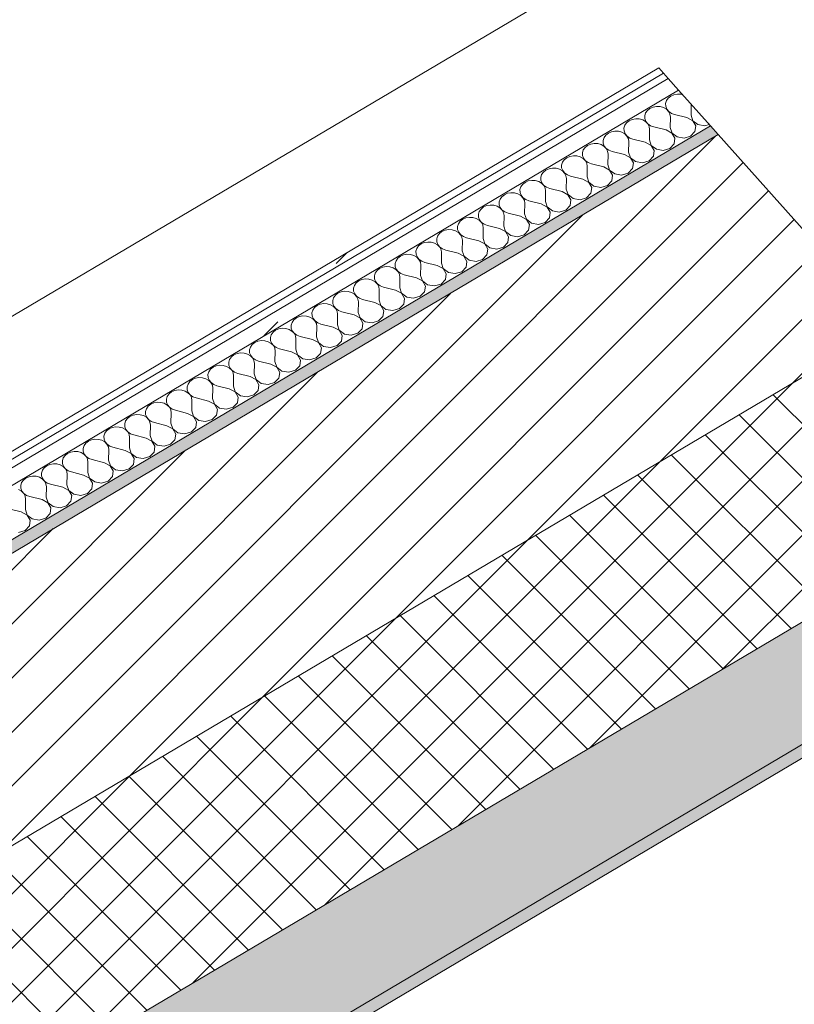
# Model space of a CAD drawing. Header units: millimetres. Extents: x -36631 to 27388, y -24993 to 6945.
# Tile 23 of 256: x -17163 to -16554, y -11061 to -10288. Entities that reach past the tile are written whole.
import ezdxf

# ---------------------------------------------------------------- set-up
doc = ezdxf.new("R2010")
doc.units = ezdxf.units.MM
doc.header["$MEASUREMENT"] = 0
doc.linetypes.add('Wipeout_Contour', pattern=[1000, 0, -1000])
for name, color, linetype in [('12_FAÇ_Façana', 7, 'Continuous'), ('Nuevo_08_E_Envans secs', 7, 'Continuous'), ('Nuevo_09_EI_Mobiliari general', 7, 'Continuous')]:
    doc.layers.add(name, color=color, linetype=linetype)
for name, color, linetype, lineweight, true_color in [('12_FAÇ_Façana_Pluma_Nº__102', 7, 'Continuous', 5, 0xcccccc), ('12_FAÇ_Façana_Pluma_Nº__174', 7, 'Continuous', 13, 0xe4ad2c), ('12_FAÇ_Façana_Pluma_Nº__176', 7, 'Continuous', 15, 0x93a0c6), ('Nuevo_08_E_Envans secs_Pluma_Nº__102', 7, 'Continuous', 5, 0xcccccc), ('Nuevo_08_E_Envans secs_Pluma_Nº__171', 171, 'Continuous', 13, 0xaaaaff), ('Nuevo_08_E_Envans secs_Pluma_Nº__177', 7, 'Continuous', 15, 0xf7e046)]:
    doc.layers.add(name, color=color, linetype=linetype, lineweight=lineweight, true_color=true_color)
for name, color, linetype, lineweight in [('12_FAÇ_Façana_Pluma_Nº__2', 8, 'Continuous', 5), ('12_FAÇ_Façana_Pluma_Nº__7', 7, 'Continuous', 5), ('Nuevo_08_E_Envans secs_Pluma_Nº__1', 7, 'Continuous', 5), ('Nuevo_09_EI_Mobiliari general_Pluma_Nº__1', 7, 'Continuous', 5)]:
    doc.layers.add(name, color=color, linetype=linetype, lineweight=lineweight)
pattern_1 = [(45, (0, 0), (-183.8478, 183.8478), [195, -65]), (45, (7e-14, 183.85), (-183.8478, 183.8478), [195, -65])]

# ---------------------------------------------------------------- blocks, each defined once
blk = doc.blocks.new('Elem Sección_80_1')
at = {"layer": '12_FAÇ_Façana_Pluma_Nº__102', "linetype": 'Continuous', "lineweight": 0, "true_color": 0xe5e5e5}
for points in [[(-19742.03, -12652.53), (-19685.85, -12715.39), (-16310.9, -10716.74), (-16367.08, -10653.87), (-17469.2, -11306.56), (-17444.24, -11334.5), (-17747.17, -11513.89), (-17772.13, -11485.95)], [(-19685.85, -12715.39), (-19679.61, -12722.38), (-16304.66, -10723.72), (-16310.9, -10716.74)]]:
    blk.add_hatch(color=254, dxfattribs=at).paths.add_polyline_path(points)
at = {"layer": '12_FAÇ_Façana_Pluma_Nº__174', "linetype": 'Continuous', "lineweight": 13, "true_color": 0xe4ad2c}
h = blk.add_hatch(dxfattribs=at)
h.set_pattern_fill('SATE_Aislamiento_0001', color=42, style=0, pattern_type=2)
h.set_pattern_definition([(45, (0, 0), (-21.213203, 21.213203), []), (135, (0, 0), (21.213203, 21.213203), [])])
h.paths.add_polyline_path([(-16367.08, -10653.87), (-16479.43, -10528.15), (-17581.56, -11180.83), (-17469.2, -11306.56)])
at = {"layer": '12_FAÇ_Façana_Pluma_Nº__176', "linetype": 'Continuous', "lineweight": 0, "true_color": 0x495063}
blk.add_hatch(color=251, dxfattribs=at).paths.add_polyline_path([(-16613.64, -10377.97), (-16619.88, -10370.99), (-17722.01, -11023.67), (-17715.76, -11030.66)])
at = {"layer": '12_FAÇ_Façana_Pluma_Nº__2', "linetype": 'Continuous', "lineweight": 5}
h = blk.add_hatch(dxfattribs=at)
h.set_pattern_fill('Ceramic_0001', color=8, style=0, pattern_type=2)
h.set_pattern_definition([(45, (0, 0), (-21.213203, 21.213203), [])])
h.paths.add_polyline_path([(-16479.43, -10528.15), (-16613.64, -10377.97), (-17715.76, -11030.66), (-17581.56, -11180.83)])
at = {"layer": '12_FAÇ_Façana_Pluma_Nº__7', "color": 7, "linetype": 'Continuous', "lineweight": 5}
for p, q in [((-16613.64, -10377.97), (-17715.76, -11030.66)), ((-16479.43, -10528.15), (-17581.56, -11180.83)), ((-16367.08, -10653.87), (-17469.2, -11306.56)), ((-16310.9, -10716.74), (-19685.85, -12715.39)), ((-16304.66, -10723.72), (-19679.61, -12722.38))]:
    blk.add_line(p, q, dxfattribs=at)
at = {"layer": '12_FAÇ_Façana_Pluma_Nº__7', "color": 7, "linetype": 'Continuous', "lineweight": 5, "flags": 128}
blk.add_lwpolyline([(-16619.88, -10370.99), (-16613.64, -10377.97), (-16479.43, -10528.15), (-16373.32, -10646.89), (-16367.08, -10653.87), (-16342.11, -10681.81), (-16310.9, -10716.74), (-16304.66, -10723.72)], dxfattribs=at)
blk = doc.blocks.new('*X392')
at = {"layer": 'Nuevo_08_E_Envans secs_Pluma_Nº__102', "color": 254, "linetype": 'Continuous', "lineweight": 5, "true_color": 0xcccccc}
for p, q in [((-16652.99, -10349.27), (-16654.39, -10351.24)), ((-16650.98, -10347.7), (-16652.99, -10349.27)), ((-16648.52, -10346.63), (-16650.98, -10347.7)), ((-16645.79, -10346.15), (-16648.52, -10346.63)), ((-16643.01, -10346.29), (-16645.79, -10346.15)), ((-16641.58, -10346.7), (-16643.01, -10346.29)), ((-16664.87, -10356.31), (-16667.33, -10357.38)), ((-16662.14, -10355.83), (-16664.87, -10356.31)), ((-16659.36, -10355.97), (-16662.14, -10355.83)), ((-16656.73, -10356.73), (-16659.36, -10355.97)), ((-16654.45, -10358.04), (-16656.73, -10356.73)), ((-16654.39, -10351.24), (-16655.08, -10353.44)), ((-16655.08, -10353.44), (-16655, -10355.7)), ((-16655, -10355.7), (-16654.17, -10357.87)), ((-16635.08, -10362.69), (-16634.93, -10354.47)), ((-16634.93, -10354.47), (-16634.99, -10354.08)), ((-16670.74, -10360.92), (-16671.43, -10363.12)), ((-16671.43, -10363.12), (-16671.35, -10365.39)), ((-16669.33, -10358.95), (-16670.74, -10360.92)), ((-16667.33, -10357.38), (-16669.33, -10358.95)), ((-16652.71, -10359.81), (-16654.45, -10358.04)), ((-16654.17, -10357.87), (-16652.64, -10359.77)), ((-16651.62, -10361.9), (-16652.71, -10359.81)), ((-16652.64, -10359.77), (-16650.53, -10361.25)), ((-16651.28, -10364.15), (-16651.62, -10361.9)), ((-16651.42, -10372.38), (-16651.28, -10364.15)), ((-16650.53, -10361.25), (-16648.01, -10362.21)), ((-16638.35, -10364.63), (-16648.01, -10362.21)), ((-16633.71, -10367.08), (-16638.35, -10364.63)), ((-16635.08, -10362.69), (-16633.65, -10367.04)), ((-16687.08, -10370.6), (-16687.77, -10372.8)), ((-16685.68, -10368.64), (-16687.08, -10370.6)), ((-16683.67, -10367.06), (-16685.68, -10368.64)), ((-16681.21, -10365.99), (-16683.67, -10367.06)), ((-16678.49, -10365.51), (-16681.21, -10365.99)), ((-16675.71, -10365.65), (-16678.49, -10365.51)), ((-16673.08, -10366.41), (-16675.71, -10365.65)), ((-16670.8, -10367.72), (-16673.08, -10366.41)), ((-16671.35, -10365.39), (-16670.52, -10367.55)), ((-16669.05, -10369.49), (-16670.8, -10367.72)), ((-16670.52, -10367.55), (-16668.99, -10369.45)), ((-16667.97, -10371.58), (-16669.05, -10369.49)), ((-16668.99, -10369.45), (-16666.88, -10370.93)), ((-16667.62, -10373.83), (-16667.97, -10371.58)), ((-16666.88, -10370.93), (-16664.35, -10371.89)), ((-16654.69, -10374.31), (-16664.35, -10371.89)), ((-16651.42, -10372.38), (-16649.99, -10376.72)), ((-16631.35, -10371.14), (-16633.71, -10367.08)), ((-16633.65, -10367.04), (-16629.62, -10370.12)), ((-16631.96, -10375.61), (-16631.35, -10371.14)), ((-16629.62, -10370.12), (-16624.21, -10371.02)), ((-16624.21, -10371.02), (-16620.77, -10369.99)), ((-16703.43, -10380.28), (-16704.12, -10382.48)), ((-16702.03, -10378.32), (-16703.43, -10380.28)), ((-16700.02, -10376.74), (-16702.03, -10378.32)), ((-16697.56, -10375.67), (-16700.02, -10376.74)), ((-16694.84, -10375.19), (-16697.56, -10375.67)), ((-16692.05, -10375.33), (-16694.84, -10375.19)), ((-16689.42, -10376.09), (-16692.05, -10375.33)), ((-16687.15, -10377.4), (-16689.42, -10376.09)), ((-16687.77, -10372.8), (-16687.7, -10375.07)), ((-16687.7, -10375.07), (-16686.86, -10377.23)), ((-16685.4, -10379.17), (-16687.15, -10377.4)), ((-16686.86, -10377.23), (-16685.34, -10379.13)), ((-16684.31, -10381.26), (-16685.4, -10379.17)), ((-16685.34, -10379.13), (-16683.23, -10380.62)), ((-16667.77, -10382.06), (-16667.62, -10373.83)), ((-16650.06, -10376.76), (-16654.69, -10374.31)), ((-16647.7, -10380.82), (-16650.06, -10376.76)), ((-16649.99, -10376.72), (-16645.97, -10379.8)), ((-16645.97, -10379.8), (-16640.56, -10380.7)), ((-16640.56, -10380.7), (-16635.37, -10379.15)), ((-16635.37, -10379.15), (-16631.96, -10375.61)), ((-16718.37, -10388), (-16719.78, -10389.96)), ((-16716.37, -10386.42), (-16718.37, -10388)), ((-16713.91, -10385.35), (-16716.37, -10386.42)), ((-16711.18, -10384.87), (-16713.91, -10385.35)), ((-16708.4, -10385.01), (-16711.18, -10384.87)), ((-16705.77, -10385.77), (-16708.4, -10385.01)), ((-16703.5, -10387.08), (-16705.77, -10385.77)), ((-16704.12, -10382.48), (-16704.05, -10384.75)), ((-16704.05, -10384.75), (-16703.21, -10386.91)), ((-16701.75, -10388.85), (-16703.5, -10387.08)), ((-16703.21, -10386.91), (-16701.68, -10388.81)), ((-16683.97, -10383.51), (-16684.31, -10381.26)), ((-16684.12, -10391.74), (-16683.97, -10383.51)), ((-16683.23, -10380.62), (-16680.7, -10381.58)), ((-16671.04, -10383.99), (-16680.7, -10381.58)), ((-16666.41, -10386.44), (-16671.04, -10383.99)), ((-16667.77, -10382.06), (-16666.34, -10386.4)), ((-16664.04, -10390.5), (-16666.41, -10386.44)), ((-16666.34, -10386.4), (-16662.32, -10389.48)), ((-16651.72, -10388.83), (-16648.31, -10385.29)), ((-16648.31, -10385.29), (-16647.7, -10380.82)), ((-16730.25, -10395.03), (-16732.71, -10396.1)), ((-16727.53, -10394.55), (-16730.25, -10395.03)), ((-16724.75, -10394.69), (-16727.53, -10394.55)), ((-16722.12, -10395.45), (-16724.75, -10394.69)), ((-16719.84, -10396.76), (-16722.12, -10395.45)), ((-16719.78, -10389.96), (-16720.47, -10392.16)), ((-16720.47, -10392.16), (-16720.39, -10394.43)), ((-16720.39, -10394.43), (-16719.56, -10396.59)), ((-16700.66, -10390.94), (-16701.75, -10388.85)), ((-16701.68, -10388.81), (-16699.57, -10390.3)), ((-16700.32, -10393.19), (-16700.66, -10390.94)), ((-16700.47, -10401.42), (-16700.32, -10393.19)), ((-16699.57, -10390.3), (-16697.05, -10391.26)), ((-16687.39, -10393.67), (-16697.05, -10391.26)), ((-16682.75, -10396.12), (-16687.39, -10393.67)), ((-16684.12, -10391.74), (-16682.69, -10396.08)), ((-16668.07, -10398.51), (-16664.66, -10394.97)), ((-16664.66, -10394.97), (-16664.04, -10390.5)), ((-16662.32, -10389.48), (-16656.91, -10390.38)), ((-16656.91, -10390.38), (-16651.72, -10388.83)), ((-16736.12, -10399.64), (-16736.81, -10401.84)), ((-16736.81, -10401.84), (-16736.74, -10404.11)), ((-16734.72, -10397.68), (-16736.12, -10399.64)), ((-16732.71, -10396.1), (-16734.72, -10397.68)), ((-16718.1, -10398.53), (-16719.84, -10396.76)), ((-16719.56, -10396.59), (-16718.03, -10398.49)), ((-16717.01, -10400.62), (-16718.1, -10398.53)), ((-16718.03, -10398.49), (-16715.92, -10399.98)), ((-16716.66, -10402.87), (-16717.01, -10400.62)), ((-16716.81, -10411.1), (-16716.66, -10402.87)), ((-16715.92, -10399.98), (-16713.39, -10400.94)), ((-16703.73, -10403.35), (-16713.39, -10400.94)), ((-16699.1, -10405.8), (-16703.73, -10403.35)), ((-16700.47, -10401.42), (-16699.03, -10405.76)), ((-16680.39, -10400.18), (-16682.75, -10396.12)), ((-16682.69, -10396.08), (-16678.66, -10399.16)), ((-16681.01, -10404.65), (-16680.39, -10400.18)), ((-16678.66, -10399.16), (-16673.25, -10400.06)), ((-16673.25, -10400.06), (-16668.07, -10398.51)), ((-16752.47, -10409.32), (-16753.16, -10411.52)), ((-16751.07, -10407.36), (-16752.47, -10409.32)), ((-16749.06, -10405.78), (-16751.07, -10407.36)), ((-16746.6, -10404.71), (-16749.06, -10405.78)), ((-16743.88, -10404.23), (-16746.6, -10404.71)), ((-16741.09, -10404.37), (-16743.88, -10404.23)), ((-16738.46, -10405.13), (-16741.09, -10404.37)), ((-16736.19, -10406.44), (-16738.46, -10405.13)), ((-16736.74, -10404.11), (-16735.91, -10406.27)), ((-16734.44, -10408.21), (-16736.19, -10406.44)), ((-16735.91, -10406.27), (-16734.38, -10408.17)), ((-16733.36, -10410.3), (-16734.44, -10408.21)), ((-16734.38, -10408.17), (-16732.27, -10409.66)), ((-16733.01, -10412.55), (-16733.36, -10410.3)), ((-16732.27, -10409.66), (-16729.74, -10410.62)), ((-16720.08, -10413.03), (-16729.74, -10410.62)), ((-16716.81, -10411.1), (-16715.38, -10415.44)), ((-16696.74, -10409.86), (-16699.1, -10405.8)), ((-16699.03, -10405.76), (-16695.01, -10408.84)), ((-16697.35, -10414.33), (-16696.74, -10409.86)), ((-16695.01, -10408.84), (-16689.6, -10409.74)), ((-16689.6, -10409.74), (-16684.42, -10408.19)), ((-16684.42, -10408.19), (-16681.01, -10404.65)), ((-16768.82, -10419), (-16769.51, -10421.2)), ((-16767.42, -10417.04), (-16768.82, -10419)), ((-16765.41, -10415.46), (-16767.42, -10417.04)), ((-16762.95, -10414.39), (-16765.41, -10415.46)), ((-16760.22, -10413.91), (-16762.95, -10414.39)), ((-16757.44, -10414.05), (-16760.22, -10413.91)), ((-16754.81, -10414.81), (-16757.44, -10414.05)), ((-16752.54, -10416.12), (-16754.81, -10414.81)), ((-16753.16, -10411.52), (-16753.09, -10413.79)), ((-16753.09, -10413.79), (-16752.25, -10415.95)), ((-16750.79, -10417.89), (-16752.54, -10416.12)), ((-16752.25, -10415.95), (-16750.72, -10417.85)), ((-16749.7, -10419.98), (-16750.79, -10417.89)), ((-16750.72, -10417.85), (-16748.62, -10419.34)), ((-16733.16, -10420.78), (-16733.01, -10412.55)), ((-16715.45, -10415.48), (-16720.08, -10413.03)), ((-16713.08, -10419.54), (-16715.45, -10415.48)), ((-16715.38, -10415.44), (-16711.36, -10418.52)), ((-16711.36, -10418.52), (-16705.95, -10419.42)), ((-16705.95, -10419.42), (-16700.76, -10417.87)), ((-16700.76, -10417.87), (-16697.35, -10414.33)), ((-16783.76, -10426.72), (-16785.17, -10428.68)), ((-16781.76, -10425.14), (-16783.76, -10426.72)), ((-16779.3, -10424.07), (-16781.76, -10425.14)), ((-16776.57, -10423.59), (-16779.3, -10424.07)), ((-16773.79, -10423.74), (-16776.57, -10423.59)), ((-16771.16, -10424.49), (-16773.79, -10423.74)), ((-16768.88, -10425.8), (-16771.16, -10424.49)), ((-16769.51, -10421.2), (-16769.43, -10423.47)), ((-16769.43, -10423.47), (-16768.6, -10425.64)), ((-16767.14, -10427.57), (-16768.88, -10425.8)), ((-16768.6, -10425.64), (-16767.07, -10427.53)), ((-16749.36, -10422.23), (-16749.7, -10419.98)), ((-16749.51, -10430.46), (-16749.36, -10422.23)), ((-16748.62, -10419.34), (-16746.09, -10420.3)), ((-16736.43, -10422.72), (-16746.09, -10420.3)), ((-16731.79, -10425.16), (-16736.43, -10422.72)), ((-16733.16, -10420.78), (-16731.73, -10425.12)), ((-16729.43, -10429.22), (-16731.79, -10425.16)), ((-16731.73, -10425.12), (-16727.71, -10428.2)), ((-16717.11, -10427.55), (-16713.7, -10424.01)), ((-16713.7, -10424.01), (-16713.08, -10419.54)), ((-16795.64, -10433.76), (-16798.1, -10434.82)), ((-16792.92, -10433.27), (-16795.64, -10433.76)), ((-16790.14, -10433.42), (-16792.92, -10433.27)), ((-16787.51, -10434.17), (-16790.14, -10433.42)), ((-16785.23, -10435.48), (-16787.51, -10434.17)), ((-16785.17, -10428.68), (-16785.85, -10430.88)), ((-16785.85, -10430.88), (-16785.78, -10433.15)), ((-16785.78, -10433.15), (-16784.95, -10435.32)), ((-16766.05, -10429.66), (-16767.14, -10427.57)), ((-16767.07, -10427.53), (-16764.96, -10429.02)), ((-16765.71, -10431.92), (-16766.05, -10429.66)), ((-16765.85, -10440.14), (-16765.71, -10431.92)), ((-16764.96, -10429.02), (-16762.44, -10429.98)), ((-16752.78, -10432.4), (-16762.44, -10429.98)), ((-16748.14, -10434.84), (-16752.78, -10432.4)), ((-16749.51, -10430.46), (-16748.08, -10434.8)), ((-16733.46, -10437.23), (-16730.05, -10433.69)), ((-16730.05, -10433.69), (-16729.43, -10429.22)), ((-16727.71, -10428.2), (-16722.29, -10429.1)), ((-16722.29, -10429.1), (-16717.11, -10427.55)), ((-16801.51, -10438.36), (-16802.2, -10440.56)), ((-16802.2, -10440.56), (-16802.13, -10442.83)), ((-16800.11, -10436.4), (-16801.51, -10438.36)), ((-16798.1, -10434.82), (-16800.11, -10436.4)), ((-16783.48, -10437.25), (-16785.23, -10435.48)), ((-16784.95, -10435.32), (-16783.42, -10437.21)), ((-16782.4, -10439.34), (-16783.48, -10437.25)), ((-16783.42, -10437.21), (-16781.31, -10438.7)), ((-16782.05, -10441.6), (-16782.4, -10439.34)), ((-16782.2, -10449.82), (-16782.05, -10441.6)), ((-16781.31, -10438.7), (-16778.78, -10439.66)), ((-16769.12, -10442.08), (-16778.78, -10439.66)), ((-16764.49, -10444.52), (-16769.12, -10442.08)), ((-16765.85, -10440.14), (-16764.42, -10444.48)), ((-16745.78, -10438.91), (-16748.14, -10434.84)), ((-16748.08, -10434.8), (-16744.05, -10437.88)), ((-16746.39, -10443.37), (-16745.78, -10438.91)), ((-16744.05, -10437.88), (-16738.64, -10438.78)), ((-16738.64, -10438.78), (-16733.46, -10437.23)), ((-16817.86, -10448.04), (-16818.55, -10450.24)), ((-16816.46, -10446.08), (-16817.86, -10448.04)), ((-16814.45, -10444.51), (-16816.46, -10446.08)), ((-16811.99, -10443.44), (-16814.45, -10444.51)), ((-16809.27, -10442.95), (-16811.99, -10443.44)), ((-16806.48, -10443.1), (-16809.27, -10442.95)), ((-16803.85, -10443.85), (-16806.48, -10443.1)), ((-16801.58, -10445.17), (-16803.85, -10443.85)), ((-16802.13, -10442.83), (-16801.29, -10445)), ((-16799.83, -10446.93), (-16801.58, -10445.17)), ((-16801.29, -10445), (-16799.76, -10446.89)), ((-16798.74, -10449.02), (-16799.83, -10446.93)), ((-16799.76, -10446.89), (-16797.66, -10448.38)), ((-16798.4, -10451.28), (-16798.74, -10449.02)), ((-16797.66, -10448.38), (-16795.13, -10449.34)), ((-16785.47, -10451.76), (-16795.13, -10449.34)), ((-16782.2, -10449.82), (-16780.77, -10454.16)), ((-16762.13, -10448.59), (-16764.49, -10444.52)), ((-16764.42, -10444.48), (-16760.4, -10447.56)), ((-16762.74, -10453.05), (-16762.13, -10448.59)), ((-16760.4, -10447.56), (-16754.99, -10448.46)), ((-16754.99, -10448.46), (-16749.8, -10446.91)), ((-16749.8, -10446.91), (-16746.39, -10443.37)), ((-16834.21, -10457.72), (-16834.9, -10459.92)), ((-16832.8, -10455.76), (-16834.21, -10457.72)), ((-16830.8, -10454.19), (-16832.8, -10455.76)), ((-16828.34, -10453.12), (-16830.8, -10454.19)), ((-16825.61, -10452.63), (-16828.34, -10453.12)), ((-16822.83, -10452.78), (-16825.61, -10452.63)), ((-16820.2, -10453.53), (-16822.83, -10452.78)), ((-16817.93, -10454.85), (-16820.2, -10453.53)), ((-16818.55, -10450.24), (-16818.47, -10452.51)), ((-16818.47, -10452.51), (-16817.64, -10454.68)), ((-16816.18, -10456.61), (-16817.93, -10454.85)), ((-16817.64, -10454.68), (-16816.11, -10456.58)), ((-16815.09, -10458.7), (-16816.18, -10456.61)), ((-16816.11, -10456.58), (-16814, -10458.06)), ((-16798.55, -10459.5), (-16798.4, -10451.28)), ((-16780.84, -10454.2), (-16785.47, -10451.76)), ((-16778.47, -10458.27), (-16780.84, -10454.2)), ((-16780.77, -10454.16), (-16776.75, -10457.25)), ((-16776.75, -10457.25), (-16771.34, -10458.14)), ((-16771.34, -10458.14), (-16766.15, -10456.59)), ((-16766.15, -10456.59), (-16762.74, -10453.05)), ((-16849.15, -10465.44), (-16850.55, -10467.41)), ((-16847.14, -10463.87), (-16849.15, -10465.44)), ((-16844.68, -10462.8), (-16847.14, -10463.87)), ((-16841.96, -10462.32), (-16844.68, -10462.8)), ((-16839.18, -10462.46), (-16841.96, -10462.32)), ((-16836.55, -10463.21), (-16839.18, -10462.46)), ((-16834.27, -10464.53), (-16836.55, -10463.21)), ((-16834.9, -10459.92), (-16834.82, -10462.19)), ((-16834.82, -10462.19), (-16833.99, -10464.36)), ((-16832.52, -10466.3), (-16834.27, -10464.53)), ((-16833.99, -10464.36), (-16832.46, -10466.26)), ((-16814.75, -10460.96), (-16815.09, -10458.7)), ((-16814.89, -10469.18), (-16814.75, -10460.96)), ((-16814, -10458.06), (-16811.48, -10459.02)), ((-16801.82, -10461.44), (-16811.48, -10459.02)), ((-16797.18, -10463.88), (-16801.82, -10461.44)), ((-16798.55, -10459.5), (-16797.12, -10463.85)), ((-16794.82, -10467.95), (-16797.18, -10463.88)), ((-16797.12, -10463.85), (-16793.09, -10466.93)), ((-16782.5, -10466.27), (-16779.09, -10462.74)), ((-16779.09, -10462.74), (-16778.47, -10458.27)), ((-16861.03, -10472.48), (-16863.49, -10473.55)), ((-16858.31, -10472), (-16861.03, -10472.48)), ((-16855.52, -10472.14), (-16858.31, -10472)), ((-16852.89, -10472.9), (-16855.52, -10472.14)), ((-16850.62, -10474.21), (-16852.89, -10472.9)), ((-16850.55, -10467.41), (-16851.24, -10469.6)), ((-16851.24, -10469.6), (-16851.17, -10471.87)), ((-16851.17, -10471.87), (-16850.33, -10474.04)), ((-16831.44, -10468.39), (-16832.52, -10466.3)), ((-16832.46, -10466.26), (-16830.35, -10467.74)), ((-16831.09, -10470.64), (-16831.44, -10468.39)), ((-16831.24, -10478.86), (-16831.09, -10470.64)), ((-16830.35, -10467.74), (-16827.82, -10468.7)), ((-16818.16, -10471.12), (-16827.82, -10468.7)), ((-16813.53, -10473.56), (-16818.16, -10471.12)), ((-16814.89, -10469.18), (-16813.46, -10473.53)), ((-16798.84, -10475.95), (-16795.44, -10472.42)), ((-16795.44, -10472.42), (-16794.82, -10467.95)), ((-16793.09, -10466.93), (-16787.68, -10467.83)), ((-16787.68, -10467.83), (-16782.5, -10466.27)), ((-16866.9, -10477.09), (-16867.59, -10479.29)), ((-16867.59, -10479.29), (-16867.52, -10481.55)), ((-16865.5, -10475.12), (-16866.9, -10477.09)), ((-16863.49, -10473.55), (-16865.5, -10475.12)), ((-16848.87, -10475.98), (-16850.62, -10474.21)), ((-16850.33, -10474.04), (-16848.81, -10475.94)), ((-16847.78, -10478.07), (-16848.87, -10475.98)), ((-16848.81, -10475.94), (-16846.7, -10477.42)), ((-16847.44, -10480.32), (-16847.78, -10478.07)), ((-16847.59, -10488.54), (-16847.44, -10480.32)), ((-16846.7, -10477.42), (-16844.17, -10478.38)), ((-16834.51, -10480.8), (-16844.17, -10478.38)), ((-16829.88, -10483.25), (-16834.51, -10480.8)), ((-16831.24, -10478.86), (-16829.81, -10483.21)), ((-16811.17, -10477.63), (-16813.53, -10473.56)), ((-16813.46, -10473.53), (-16809.44, -10476.61)), ((-16811.78, -10482.1), (-16811.17, -10477.63)), ((-16809.44, -10476.61), (-16804.03, -10477.51)), ((-16804.03, -10477.51), (-16798.84, -10475.95)), ((-16883.25, -10486.77), (-16883.94, -10488.97)), ((-16881.85, -10484.8), (-16883.25, -10486.77)), ((-16879.84, -10483.23), (-16881.85, -10484.8)), ((-16877.38, -10482.16), (-16879.84, -10483.23)), ((-16874.65, -10481.68), (-16877.38, -10482.16)), ((-16871.87, -10481.82), (-16874.65, -10481.68)), ((-16869.24, -10482.58), (-16871.87, -10481.82)), ((-16866.97, -10483.89), (-16869.24, -10482.58)), ((-16867.52, -10481.55), (-16866.68, -10483.72)), ((-16865.22, -10485.66), (-16866.97, -10483.89)), ((-16866.68, -10483.72), (-16865.15, -10485.62)), ((-16864.13, -10487.75), (-16865.22, -10485.66)), ((-16865.15, -10485.62), (-16863.04, -10487.1)), ((-16863.79, -10490), (-16864.13, -10487.75)), ((-16863.04, -10487.1), (-16860.52, -10488.06)), ((-16850.86, -10490.48), (-16860.52, -10488.06)), ((-16847.59, -10488.54), (-16846.16, -10492.89)), ((-16827.51, -10487.31), (-16829.88, -10483.25)), ((-16829.81, -10483.21), (-16825.79, -10486.29)), ((-16828.13, -10491.78), (-16827.51, -10487.31)), ((-16825.79, -10486.29), (-16820.38, -10487.19)), ((-16820.38, -10487.19), (-16815.19, -10485.64)), ((-16815.19, -10485.64), (-16811.78, -10482.1)), ((-16899.59, -10496.45), (-16900.28, -10498.65)), ((-16898.19, -10494.49), (-16899.59, -10496.45)), ((-16896.19, -10492.91), (-16898.19, -10494.49)), ((-16893.73, -10491.84), (-16896.19, -10492.91)), ((-16891, -10491.36), (-16893.73, -10491.84)), ((-16888.22, -10491.5), (-16891, -10491.36)), ((-16885.59, -10492.26), (-16888.22, -10491.5)), ((-16883.31, -10493.57), (-16885.59, -10492.26)), ((-16883.94, -10488.97), (-16883.86, -10491.24)), ((-16883.86, -10491.24), (-16883.03, -10493.4)), ((-16881.57, -10495.34), (-16883.31, -10493.57)), ((-16883.03, -10493.4), (-16881.5, -10495.3)), ((-16880.48, -10497.43), (-16881.57, -10495.34)), ((-16881.5, -10495.3), (-16879.39, -10496.78)), ((-16863.94, -10498.23), (-16863.79, -10490)), ((-16846.22, -10492.93), (-16850.86, -10490.48)), ((-16843.86, -10496.99), (-16846.22, -10492.93)), ((-16846.16, -10492.89), (-16842.14, -10495.97)), ((-16842.14, -10495.97), (-16836.72, -10496.87)), ((-16836.72, -10496.87), (-16831.54, -10495.32)), ((-16831.54, -10495.32), (-16828.13, -10491.78)), ((-16914.54, -10504.17), (-16915.94, -10506.13)), ((-16912.53, -10502.59), (-16914.54, -10504.17)), ((-16910.07, -10501.52), (-16912.53, -10502.59)), ((-16907.35, -10501.04), (-16910.07, -10501.52)), ((-16904.56, -10501.18), (-16907.35, -10501.04)), ((-16901.94, -10501.94), (-16904.56, -10501.18)), ((-16899.66, -10503.25), (-16901.94, -10501.94)), ((-16900.28, -10498.65), (-16900.21, -10500.92)), ((-16900.21, -10500.92), (-16899.38, -10503.08)), ((-16897.91, -10505.02), (-16899.66, -10503.25)), ((-16899.38, -10503.08), (-16897.85, -10504.98)), ((-16880.13, -10499.68), (-16880.48, -10497.43)), ((-16880.28, -10507.91), (-16880.13, -10499.68)), ((-16879.39, -10496.78), (-16876.87, -10497.74)), ((-16867.21, -10500.16), (-16876.87, -10497.74)), ((-16862.57, -10502.61), (-16867.21, -10500.16)), ((-16863.94, -10498.23), (-16862.5, -10502.57)), ((-16860.21, -10506.67), (-16862.57, -10502.61)), ((-16862.5, -10502.57), (-16858.48, -10505.65)), ((-16847.89, -10505), (-16844.48, -10501.46)), ((-16844.48, -10501.46), (-16843.86, -10496.99)), ((-16926.42, -10511.2), (-16928.88, -10512.27)), ((-16923.69, -10510.72), (-16926.42, -10511.2)), ((-16920.91, -10510.86), (-16923.69, -10510.72)), ((-16918.28, -10511.62), (-16920.91, -10510.86)), ((-16916.01, -10512.93), (-16918.28, -10511.62)), ((-16915.94, -10506.13), (-16916.63, -10508.33)), ((-16916.63, -10508.33), (-16916.56, -10510.6)), ((-16916.56, -10510.6), (-16915.72, -10512.76)), ((-16896.83, -10507.11), (-16897.91, -10505.02)), ((-16897.85, -10504.98), (-16895.74, -10506.47)), ((-16896.48, -10509.36), (-16896.83, -10507.11)), ((-16896.63, -10517.59), (-16896.48, -10509.36)), ((-16895.74, -10506.47), (-16893.21, -10507.43)), ((-16883.55, -10509.84), (-16893.21, -10507.43)), ((-16878.92, -10512.29), (-16883.55, -10509.84)), ((-16880.28, -10507.91), (-16878.85, -10512.25)), ((-16864.23, -10514.68), (-16860.82, -10511.14)), ((-16860.82, -10511.14), (-16860.21, -10506.67)), ((-16858.48, -10505.65), (-16853.07, -10506.55)), ((-16853.07, -10506.55), (-16847.89, -10505)), ((-16932.29, -10515.81), (-16932.98, -10518.01)), ((-16932.98, -10518.01), (-16932.9, -10520.28)), ((-16930.89, -10513.85), (-16932.29, -10515.81)), ((-16928.88, -10512.27), (-16930.89, -10513.85)), ((-16914.26, -10514.7), (-16916.01, -10512.93)), ((-16915.72, -10512.76), (-16914.19, -10514.66)), ((-16913.17, -10516.79), (-16914.26, -10514.7)), ((-16914.19, -10514.66), (-16912.09, -10516.15)), ((-16912.83, -10519.04), (-16913.17, -10516.79)), ((-16912.98, -10527.27), (-16912.83, -10519.04)), ((-16912.09, -10516.15), (-16909.56, -10517.11)), ((-16899.9, -10519.52), (-16909.56, -10517.11)), ((-16895.26, -10521.97), (-16899.9, -10519.52)), ((-16896.63, -10517.59), (-16895.2, -10521.93)), ((-16876.56, -10516.35), (-16878.92, -10512.29)), ((-16878.85, -10512.25), (-16874.83, -10515.33)), ((-16877.17, -10520.82), (-16876.56, -10516.35)), ((-16874.83, -10515.33), (-16869.42, -10516.23)), ((-16869.42, -10516.23), (-16864.23, -10514.68)), ((-16948.64, -10525.49), (-16949.33, -10527.69)), ((-16947.23, -10523.53), (-16948.64, -10525.49)), ((-16945.23, -10521.95), (-16947.23, -10523.53)), ((-16942.77, -10520.88), (-16945.23, -10521.95)), ((-16940.04, -10520.4), (-16942.77, -10520.88)), ((-16937.26, -10520.54), (-16940.04, -10520.4)), ((-16934.63, -10521.3), (-16937.26, -10520.54)), ((-16932.35, -10522.61), (-16934.63, -10521.3)), ((-16932.9, -10520.28), (-16932.07, -10522.44)), ((-16930.61, -10524.38), (-16932.35, -10522.61)), ((-16932.07, -10522.44), (-16930.54, -10524.34)), ((-16929.52, -10526.47), (-16930.61, -10524.38)), ((-16930.54, -10524.34), (-16928.43, -10525.83)), ((-16929.18, -10528.72), (-16929.52, -10526.47)), ((-16928.43, -10525.83), (-16925.91, -10526.79)), ((-16916.25, -10529.2), (-16925.91, -10526.79)), ((-16912.98, -10527.27), (-16911.55, -10531.61)), ((-16892.9, -10526.03), (-16895.26, -10521.97)), ((-16895.2, -10521.93), (-16891.18, -10525.01)), ((-16893.52, -10530.5), (-16892.9, -10526.03)), ((-16891.18, -10525.01), (-16885.76, -10525.91)), ((-16885.76, -10525.91), (-16880.58, -10524.36)), ((-16880.58, -10524.36), (-16877.17, -10520.82)), ((-16963.58, -10533.21), (-16964.98, -10535.17)), ((-16961.57, -10531.63), (-16963.58, -10533.21)), ((-16959.11, -10530.56), (-16961.57, -10531.63)), ((-16956.39, -10530.08), (-16959.11, -10530.56)), ((-16953.61, -10530.22), (-16956.39, -10530.08)), ((-16950.98, -10530.98), (-16953.61, -10530.22)), ((-16948.7, -10532.29), (-16950.98, -10530.98)), ((-16949.33, -10527.69), (-16949.25, -10529.96)), ((-16949.25, -10529.96), (-16948.42, -10532.12)), ((-16946.95, -10534.06), (-16948.7, -10532.29)), ((-16948.42, -10532.12), (-16946.89, -10534.02)), ((-16945.87, -10536.15), (-16946.95, -10534.06)), ((-16946.89, -10534.02), (-16944.78, -10535.51)), ((-16929.32, -10536.95), (-16929.18, -10528.72)), ((-16911.61, -10531.65), (-16916.25, -10529.2)), ((-16909.25, -10535.71), (-16911.61, -10531.65)), ((-16911.55, -10531.61), (-16907.52, -10534.69)), ((-16907.52, -10534.69), (-16902.11, -10535.59)), ((-16902.11, -10535.59), (-16896.93, -10534.04)), ((-16896.93, -10534.04), (-16893.52, -10530.5)), ((-16979.93, -10542.89), (-16981.33, -10544.85)), ((-16977.92, -10541.31), (-16979.93, -10542.89)), ((-16975.46, -10540.24), (-16977.92, -10541.31)), ((-16972.74, -10539.76), (-16975.46, -10540.24)), ((-16969.95, -10539.9), (-16972.74, -10539.76)), ((-16967.32, -10540.66), (-16969.95, -10539.9)), ((-16965.05, -10541.97), (-16967.32, -10540.66)), ((-16964.98, -10535.17), (-16965.67, -10537.37)), ((-16965.67, -10537.37), (-16965.6, -10539.64)), ((-16965.6, -10539.64), (-16964.76, -10541.8)), ((-16963.3, -10543.74), (-16965.05, -10541.97)), ((-16964.76, -10541.8), (-16963.24, -10543.7)), ((-16945.52, -10538.4), (-16945.87, -10536.15)), ((-16945.67, -10546.63), (-16945.52, -10538.4)), ((-16944.78, -10535.51), (-16942.25, -10536.47)), ((-16932.59, -10538.88), (-16942.25, -10536.47)), ((-16927.96, -10541.33), (-16932.59, -10538.88)), ((-16929.32, -10536.95), (-16927.89, -10541.29)), ((-16925.6, -10545.39), (-16927.96, -10541.33)), ((-16927.89, -10541.29), (-16923.87, -10544.37)), ((-16913.27, -10543.72), (-16909.86, -10540.18)), ((-16909.86, -10540.18), (-16909.25, -10535.71)), ((-16991.81, -10549.92), (-16994.27, -10550.99)), ((-16989.08, -10549.44), (-16991.81, -10549.92)), ((-16986.3, -10549.59), (-16989.08, -10549.44)), ((-16983.67, -10550.34), (-16986.3, -10549.59)), ((-16981.4, -10551.65), (-16983.67, -10550.34)), ((-16981.33, -10544.85), (-16982.02, -10547.05)), ((-16982.02, -10547.05), (-16981.94, -10549.32)), ((-16981.94, -10549.32), (-16981.11, -10551.49)), ((-16962.21, -10545.83), (-16963.3, -10543.74)), ((-16963.24, -10543.7), (-16961.13, -10545.19)), ((-16961.87, -10548.08), (-16962.21, -10545.83)), ((-16962.02, -10556.31), (-16961.87, -10548.08)), ((-16961.13, -10545.19), (-16958.6, -10546.15)), ((-16948.94, -10548.57), (-16958.6, -10546.15)), ((-16944.31, -10551.01), (-16948.94, -10548.57)), ((-16945.67, -10546.63), (-16944.24, -10550.97)), ((-16929.62, -10553.4), (-16926.21, -10549.86)), ((-16926.21, -10549.86), (-16925.6, -10545.39)), ((-16923.87, -10544.37), (-16918.46, -10545.27)), ((-16918.46, -10545.27), (-16913.27, -10543.72)), ((-16997.68, -10554.53), (-16998.37, -10556.73)), ((-16998.37, -10556.73), (-16998.29, -10559)), ((-16996.27, -10552.57), (-16997.68, -10554.53)), ((-16994.27, -10550.99), (-16996.27, -10552.57)), ((-16979.65, -10553.42), (-16981.4, -10551.65)), ((-16981.11, -10551.49), (-16979.58, -10553.38)), ((-16978.56, -10555.51), (-16979.65, -10553.42)), ((-16979.58, -10553.38), (-16977.47, -10554.87)), ((-16978.22, -10557.77), (-16978.56, -10555.51)), ((-16978.37, -10565.99), (-16978.22, -10557.77)), ((-16977.47, -10554.87), (-16974.95, -10555.83)), ((-16965.29, -10558.25), (-16974.95, -10555.83)), ((-16960.65, -10560.69), (-16965.29, -10558.25)), ((-16962.02, -10556.31), (-16960.59, -10560.65)), ((-16941.94, -10555.07), (-16944.31, -10551.01)), ((-16944.24, -10550.97), (-16940.22, -10554.05)), ((-16942.56, -10559.54), (-16941.94, -10555.07)), ((-16940.22, -10554.05), (-16934.81, -10554.95)), ((-16934.81, -10554.95), (-16929.62, -10553.4)), ((-17014.02, -10564.21), (-17014.71, -10566.41)), ((-17012.62, -10562.25), (-17014.02, -10564.21)), ((-17010.61, -10560.67), (-17012.62, -10562.25)), ((-17008.15, -10559.61), (-17010.61, -10560.67)), ((-17005.43, -10559.12), (-17008.15, -10559.61)), ((-17002.65, -10559.27), (-17005.43, -10559.12)), ((-17000.02, -10560.02), (-17002.65, -10559.27)), ((-16997.74, -10561.33), (-17000.02, -10560.02)), ((-16998.29, -10559), (-16997.46, -10561.17)), ((-16996, -10563.1), (-16997.74, -10561.33)), ((-16997.46, -10561.17), (-16995.93, -10563.06)), ((-16994.91, -10565.19), (-16996, -10563.1)), ((-16995.93, -10563.06), (-16993.82, -10564.55)), ((-16994.56, -10567.45), (-16994.91, -10565.19)), ((-16993.82, -10564.55), (-16991.29, -10565.51)), ((-16981.63, -10567.93), (-16991.29, -10565.51)), ((-16978.37, -10565.99), (-16976.93, -10570.33)), ((-16958.29, -10564.76), (-16960.65, -10560.69)), ((-16960.59, -10560.65), (-16956.56, -10563.73)), ((-16958.91, -10569.22), (-16958.29, -10564.76)), ((-16956.56, -10563.73), (-16951.15, -10564.63)), ((-16951.15, -10564.63), (-16945.97, -10563.08)), ((-16945.97, -10563.08), (-16942.56, -10559.54)), ((-17028.97, -10571.93), (-17030.37, -10573.89)), ((-17026.96, -10570.36), (-17028.97, -10571.93)), ((-17024.5, -10569.29), (-17026.96, -10570.36)), ((-17021.78, -10568.8), (-17024.5, -10569.29)), ((-17018.99, -10568.95), (-17021.78, -10568.8)), ((-17016.36, -10569.7), (-17018.99, -10568.95)), ((-17014.09, -10571.02), (-17016.36, -10569.7)), ((-17014.71, -10566.41), (-17014.64, -10568.68)), ((-17014.64, -10568.68), (-17013.81, -10570.85)), ((-17012.34, -10572.78), (-17014.09, -10571.02)), ((-17013.81, -10570.85), (-17012.28, -10572.75)), ((-17011.26, -10574.87), (-17012.34, -10572.78)), ((-17012.28, -10572.75), (-17010.17, -10574.23)), ((-16994.71, -10575.67), (-16994.56, -10567.45)), ((-16977, -10570.37), (-16981.63, -10567.93)), ((-16974.64, -10574.44), (-16977, -10570.37)), ((-16976.93, -10570.33), (-16972.91, -10573.41)), ((-16972.91, -10573.41), (-16967.5, -10574.31)), ((-16967.5, -10574.31), (-16962.31, -10572.76)), ((-16962.31, -10572.76), (-16958.91, -10569.22)), ((-17043.31, -10580.04), (-17045.32, -10581.61)), ((-17040.85, -10578.97), (-17043.31, -10580.04)), ((-17038.12, -10578.48), (-17040.85, -10578.97)), ((-17035.34, -10578.63), (-17038.12, -10578.48)), ((-17032.71, -10579.38), (-17035.34, -10578.63)), ((-17030.44, -10580.7), (-17032.71, -10579.38)), ((-17030.37, -10573.89), (-17031.06, -10576.09)), ((-17031.06, -10576.09), (-17030.99, -10578.36)), ((-17030.99, -10578.36), (-17030.15, -10580.53)), ((-17028.69, -10582.46), (-17030.44, -10580.7)), ((-17030.15, -10580.53), (-17028.62, -10582.43)), ((-17010.91, -10577.13), (-17011.26, -10574.87)), ((-17011.06, -10585.35), (-17010.91, -10577.13)), ((-17010.17, -10574.23), (-17007.64, -10575.19)), ((-16997.98, -10577.61), (-17007.64, -10575.19)), ((-16993.35, -10580.05), (-16997.98, -10577.61)), ((-16994.71, -10575.67), (-16993.28, -10580.01)), ((-16990.98, -10584.12), (-16993.35, -10580.05)), ((-16993.28, -10580.01), (-16989.26, -10583.1)), ((-16978.66, -10582.44), (-16975.25, -10578.9)), ((-16975.25, -10578.9), (-16974.64, -10574.44)), ((-17057.2, -10588.65), (-17059.66, -10589.72)), ((-17054.47, -10588.17), (-17057.2, -10588.65)), ((-17051.69, -10588.31), (-17054.47, -10588.17)), ((-17049.06, -10589.06), (-17051.69, -10588.31)), ((-17046.78, -10590.38), (-17049.06, -10589.06)), ((-17046.72, -10583.57), (-17047.41, -10585.77)), ((-17047.41, -10585.77), (-17047.33, -10588.04)), ((-17047.33, -10588.04), (-17046.5, -10590.21)), ((-17045.32, -10581.61), (-17046.72, -10583.57)), ((-17027.6, -10584.55), (-17028.69, -10582.46)), ((-17028.62, -10582.43), (-17026.52, -10583.91)), ((-17027.26, -10586.81), (-17027.6, -10584.55)), ((-17027.41, -10595.03), (-17027.26, -10586.81)), ((-17026.52, -10583.91), (-17023.99, -10584.87)), ((-17014.33, -10587.29), (-17023.99, -10584.87)), ((-17009.69, -10589.73), (-17014.33, -10587.29)), ((-17011.06, -10585.35), (-17009.63, -10589.7)), ((-16995.01, -10592.12), (-16991.6, -10588.59)), ((-16991.6, -10588.59), (-16990.98, -10584.12)), ((-16989.26, -10583.1), (-16983.85, -10583.99)), ((-16983.85, -10583.99), (-16978.66, -10582.44)), ((-17063.06, -10593.26), (-17063.75, -10595.45)), ((-17063.75, -10595.45), (-17063.68, -10597.72)), ((-17061.66, -10591.29), (-17063.06, -10593.26)), ((-17059.66, -10589.72), (-17061.66, -10591.29)), ((-17045.04, -10592.15), (-17046.78, -10590.38)), ((-17046.5, -10590.21), (-17044.97, -10592.11)), ((-17043.95, -10594.24), (-17045.04, -10592.15)), ((-17044.97, -10592.11), (-17042.86, -10593.59)), ((-17043.61, -10596.49), (-17043.95, -10594.24)), ((-17043.75, -10604.71), (-17043.61, -10596.49)), ((-17042.86, -10593.59), (-17040.34, -10594.55)), ((-17030.68, -10596.97), (-17040.34, -10594.55)), ((-17026.04, -10599.41), (-17030.68, -10596.97)), ((-17027.41, -10595.03), (-17025.98, -10599.38)), ((-17007.33, -10593.8), (-17009.69, -10589.73)), ((-17009.63, -10589.7), (-17005.61, -10592.78)), ((-17007.95, -10598.27), (-17007.33, -10593.8)), ((-17005.61, -10592.78), (-17000.19, -10593.68)), ((-17000.19, -10593.68), (-16995.01, -10592.12)), ((-17079.41, -10602.94), (-17080.1, -10605.14)), ((-17078.01, -10600.97), (-17079.41, -10602.94)), ((-17076, -10599.4), (-17078.01, -10600.97)), ((-17073.54, -10598.33), (-17076, -10599.4)), ((-17070.82, -10597.85), (-17073.54, -10598.33)), ((-17068.03, -10597.99), (-17070.82, -10597.85)), ((-17065.41, -10598.75), (-17068.03, -10597.99)), ((-17063.13, -10600.06), (-17065.41, -10598.75)), ((-17063.68, -10597.72), (-17062.85, -10599.89)), ((-17061.38, -10601.83), (-17063.13, -10600.06)), ((-17062.85, -10599.89), (-17061.32, -10601.79)), ((-17060.3, -10603.92), (-17061.38, -10601.83)), ((-17061.32, -10601.79), (-17059.21, -10603.27)), ((-17059.95, -10606.17), (-17060.3, -10603.92)), ((-17059.21, -10603.27), (-17056.68, -10604.23)), ((-17047.02, -10606.65), (-17056.68, -10604.23)), ((-17043.75, -10604.71), (-17042.32, -10609.06)), ((-17023.68, -10603.48), (-17026.04, -10599.41)), ((-17025.98, -10599.38), (-17021.95, -10602.46)), ((-17024.29, -10607.95), (-17023.68, -10603.48)), ((-17021.95, -10602.46), (-17016.54, -10603.36)), ((-17016.54, -10603.36), (-17011.36, -10601.8)), ((-17011.36, -10601.8), (-17007.95, -10598.27)), ((-17094.36, -10610.65), (-17095.76, -10612.62)), ((-17092.35, -10609.08), (-17094.36, -10610.65)), ((-17089.89, -10608.01), (-17092.35, -10609.08)), ((-17087.16, -10607.53), (-17089.89, -10608.01)), ((-17084.38, -10607.67), (-17087.16, -10607.53)), ((-17081.75, -10608.43), (-17084.38, -10607.67)), ((-17079.48, -10609.74), (-17081.75, -10608.43)), ((-17080.1, -10605.14), (-17080.03, -10607.4)), ((-17080.03, -10607.4), (-17079.19, -10609.57)), ((-17077.73, -10611.51), (-17079.48, -10609.74)), ((-17079.19, -10609.57), (-17077.66, -10611.47)), ((-17076.64, -10613.6), (-17077.73, -10611.51)), ((-17077.66, -10611.47), (-17075.56, -10612.95)), ((-17060.1, -10614.39), (-17059.95, -10606.17)), ((-17042.39, -10609.1), (-17047.02, -10606.65)), ((-17040.03, -10613.16), (-17042.39, -10609.1)), ((-17042.32, -10609.06), (-17038.3, -10612.14)), ((-17038.3, -10612.14), (-17032.89, -10613.04)), ((-17032.89, -10613.04), (-17027.7, -10611.49)), ((-17027.7, -10611.49), (-17024.29, -10607.95)), ((-17108.7, -10618.76), (-17110.7, -10620.34)), ((-17106.24, -10617.69), (-17108.7, -10618.76)), ((-17103.51, -10617.21), (-17106.24, -10617.69)), ((-17100.73, -10617.35), (-17103.51, -10617.21)), ((-17098.1, -10618.11), (-17100.73, -10617.35)), ((-17095.83, -10619.42), (-17098.1, -10618.11)), ((-17095.76, -10612.62), (-17096.45, -10614.82)), ((-17096.45, -10614.82), (-17096.37, -10617.09)), ((-17096.37, -10617.09), (-17095.54, -10619.25)), ((-17094.08, -10621.19), (-17095.83, -10619.42)), ((-17095.54, -10619.25), (-17094.01, -10621.15)), ((-17076.3, -10615.85), (-17076.64, -10613.6)), ((-17076.45, -10624.08), (-17076.3, -10615.85)), ((-17075.56, -10612.95), (-17073.03, -10613.91)), ((-17063.37, -10616.33), (-17073.03, -10613.91)), ((-17058.74, -10618.78), (-17063.37, -10616.33)), ((-17060.1, -10614.39), (-17058.67, -10618.74)), ((-17056.37, -10622.84), (-17058.74, -10618.78)), ((-17058.67, -10618.74), (-17054.65, -10621.82)), ((-17044.05, -10621.17), (-17040.64, -10617.63)), ((-17040.64, -10617.63), (-17040.03, -10613.16)), ((-17122.58, -10627.37), (-17125.04, -10628.44)), ((-17119.86, -10626.89), (-17122.58, -10627.37)), ((-17117.08, -10627.03), (-17119.86, -10626.89)), ((-17114.45, -10627.79), (-17117.08, -10627.03)), ((-17112.17, -10629.1), (-17114.45, -10627.79)), ((-17112.11, -10622.3), (-17112.8, -10624.5)), ((-17112.8, -10624.5), (-17112.72, -10626.77)), ((-17112.72, -10626.77), (-17111.89, -10628.93)), ((-17110.7, -10620.34), (-17112.11, -10622.3)), ((-17092.99, -10623.28), (-17094.08, -10621.19)), ((-17094.01, -10621.15), (-17091.9, -10622.63)), ((-17092.65, -10625.53), (-17092.99, -10623.28)), ((-17092.79, -10633.76), (-17092.65, -10625.53)), ((-17091.9, -10622.63), (-17089.38, -10623.59)), ((-17079.72, -10626.01), (-17089.38, -10623.59)), ((-17075.08, -10628.46), (-17079.72, -10626.01)), ((-17076.45, -10624.08), (-17075.02, -10628.42)), ((-17060.4, -10630.85), (-17056.99, -10627.31)), ((-17056.99, -10627.31), (-17056.37, -10622.84)), ((-17054.65, -10621.82), (-17049.23, -10622.72)), ((-17049.23, -10622.72), (-17044.05, -10621.17)), ((-17128.45, -10631.98), (-17129.14, -10634.18)), ((-17129.14, -10634.18), (-17129.07, -10636.45)), ((-17127.05, -10630.02), (-17128.45, -10631.98)), ((-17125.04, -10628.44), (-17127.05, -10630.02)), ((-17110.42, -10630.87), (-17112.17, -10629.1)), ((-17111.89, -10628.93), (-17110.36, -10630.83)), ((-17109.34, -10632.96), (-17110.42, -10630.87)), ((-17110.36, -10630.83), (-17108.25, -10632.32)), ((-17108.99, -10635.21), (-17109.34, -10632.96)), ((-17109.14, -10643.44), (-17108.99, -10635.21)), ((-17108.25, -10632.32), (-17105.72, -10633.28)), ((-17096.06, -10635.69), (-17105.72, -10633.28)), ((-17091.43, -10638.14), (-17096.06, -10635.69)), ((-17092.79, -10633.76), (-17091.36, -10638.1)), ((-17072.72, -10632.52), (-17075.08, -10628.46)), ((-17075.02, -10628.42), (-17070.99, -10631.5)), ((-17073.33, -10636.99), (-17072.72, -10632.52)), ((-17070.99, -10631.5), (-17065.58, -10632.4)), ((-17065.58, -10632.4), (-17060.4, -10630.85)), ((-17144.8, -10641.66), (-17145.49, -10643.86)), ((-17143.4, -10639.7), (-17144.8, -10641.66)), ((-17141.39, -10638.12), (-17143.4, -10639.7)), ((-17138.93, -10637.05), (-17141.39, -10638.12)), ((-17136.21, -10636.57), (-17138.93, -10637.05)), ((-17133.42, -10636.71), (-17136.21, -10636.57)), ((-17130.79, -10637.47), (-17133.42, -10636.71)), ((-17128.52, -10638.78), (-17130.79, -10637.47)), ((-17129.07, -10636.45), (-17128.23, -10638.61)), ((-17126.77, -10640.55), (-17128.52, -10638.78)), ((-17128.23, -10638.61), (-17126.71, -10640.51)), ((-17125.68, -10642.64), (-17126.77, -10640.55)), ((-17126.71, -10640.51), (-17124.6, -10642)), ((-17125.34, -10644.89), (-17125.68, -10642.64)), ((-17124.6, -10642), (-17122.07, -10642.96)), ((-17112.41, -10645.37), (-17122.07, -10642.96)), ((-17109.14, -10643.44), (-17107.71, -10647.78)), ((-17089.07, -10642.2), (-17091.43, -10638.14)), ((-17091.36, -10638.1), (-17087.34, -10641.18)), ((-17089.68, -10646.67), (-17089.07, -10642.2)), ((-17087.34, -10641.18), (-17081.93, -10642.08)), ((-17081.93, -10642.08), (-17076.74, -10640.53)), ((-17076.74, -10640.53), (-17073.33, -10636.99)), ((-17159.75, -10649.38), (-17161.15, -10651.34)), ((-17157.74, -10647.8), (-17159.75, -10649.38)), ((-17155.28, -10646.73), (-17157.74, -10647.8)), ((-17152.55, -10646.25), (-17155.28, -10646.73)), ((-17149.77, -10646.39), (-17152.55, -10646.25)), ((-17147.14, -10647.15), (-17149.77, -10646.39)), ((-17144.87, -10648.46), (-17147.14, -10647.15)), ((-17145.49, -10643.86), (-17145.42, -10646.13)), ((-17145.42, -10646.13), (-17144.58, -10648.29)), ((-17143.12, -10650.23), (-17144.87, -10648.46)), ((-17144.58, -10648.29), (-17143.05, -10650.19)), ((-17142.03, -10652.32), (-17143.12, -10650.23)), ((-17143.05, -10650.19), (-17140.94, -10651.68)), ((-17125.49, -10653.12), (-17125.34, -10644.89)), ((-17107.78, -10647.82), (-17112.41, -10645.37)), ((-17105.41, -10651.88), (-17107.78, -10647.82)), ((-17107.71, -10647.78), (-17103.69, -10650.86)), ((-17103.69, -10650.86), (-17098.28, -10651.76)), ((-17098.28, -10651.76), (-17093.09, -10650.21)), ((-17093.09, -10650.21), (-17089.68, -10646.67)), ((-17161.21, -10658.14), (-17163.49, -10656.83)), ((-17161.15, -10651.34), (-17161.84, -10653.54)), ((-17161.84, -10653.54), (-17161.76, -10655.81)), ((-17161.76, -10655.81), (-17160.93, -10657.97)), ((-17159.47, -10659.91), (-17161.21, -10658.14)), ((-17160.93, -10657.97), (-17159.4, -10659.87)), ((-17141.69, -10654.57), (-17142.03, -10652.32)), ((-17141.84, -10662.8), (-17141.69, -10654.57)), ((-17140.94, -10651.68), (-17138.42, -10652.64)), ((-17128.76, -10655.05), (-17138.42, -10652.64)), ((-17124.12, -10657.5), (-17128.76, -10655.05)), ((-17125.49, -10653.12), (-17124.06, -10657.46)), ((-17121.76, -10661.56), (-17124.12, -10657.5)), ((-17124.06, -10657.46), (-17120.03, -10660.54)), ((-17109.44, -10659.89), (-17106.03, -10656.35)), ((-17106.03, -10656.35), (-17105.41, -10651.88)), ((-17158.38, -10662), (-17159.47, -10659.91)), ((-17159.4, -10659.87), (-17157.29, -10661.36)), ((-17158.03, -10664.25), (-17158.38, -10662)), ((-17158.18, -10672.48), (-17158.03, -10664.25)), ((-17157.29, -10661.36), (-17154.76, -10662.32)), ((-17145.11, -10664.73), (-17154.76, -10662.32)), ((-17140.47, -10667.18), (-17145.11, -10664.73)), ((-17141.84, -10662.8), (-17140.4, -10667.14)), ((-17125.79, -10669.57), (-17122.38, -10666.03)), ((-17122.38, -10666.03), (-17121.76, -10661.56)), ((-17120.03, -10660.54), (-17114.62, -10661.44)), ((-17114.62, -10661.44), (-17109.44, -10659.89)), ((-17161.45, -10674.42), (-17171.11, -10672)), ((-17158.18, -10672.48), (-17156.75, -10676.82)), ((-17138.11, -10671.24), (-17140.47, -10667.18)), ((-17140.4, -10667.14), (-17136.38, -10670.22)), ((-17138.72, -10675.71), (-17138.11, -10671.24)), ((-17136.38, -10670.22), (-17130.97, -10671.12)), ((-17130.97, -10671.12), (-17125.79, -10669.57)), ((-17156.82, -10676.86), (-17161.45, -10674.42)), ((-17154.45, -10680.92), (-17156.82, -10676.86)), ((-17156.75, -10676.82), (-17152.73, -10679.9)), ((-17155.07, -10685.39), (-17154.45, -10680.92)), ((-17152.73, -10679.9), (-17147.32, -10680.8)), ((-17147.32, -10680.8), (-17142.13, -10679.25)), ((-17142.13, -10679.25), (-17138.72, -10675.71)), ((-17163.66, -10690.48), (-17158.48, -10688.93)), ((-17158.48, -10688.93), (-17155.07, -10685.39))]:
    blk.add_line(p, q, dxfattribs=at)
blk = doc.blocks.new('Elem Sección_310_1')
at = {"layer": 'Nuevo_08_E_Envans secs', "lineweight": 0}
blk.add_blockref('*X392', (0, 0), dxfattribs=at)
at = {"color": 254, "linetype": 'Wipeout_Contour', "lineweight": 0, "ltscale": 86244.318456}
blk.add_wipeout([(-20035.4, -12324.24), (-20031.66, -12328.43), (-16656.71, -10329.78), (-16660.45, -10325.59)], dxfattribs=at).dxf.layer = 'Nuevo_08_E_Envans secs'
at = {"layer": 'Nuevo_08_E_Envans secs_Pluma_Nº__171', "linetype": 'Continuous', "lineweight": 13, "true_color": 0xaaaaff}
h = blk.add_hatch(dxfattribs=at)
h.set_pattern_fill('Panellat_HPL_0001', color=161, style=0, pattern_type=2)
h.set_pattern_definition(pattern_1)
h.paths.add_polyline_path([(-20035.4, -12324.24), (-20031.66, -12328.43), (-16656.71, -10329.78), (-16660.45, -10325.59)])
at = {"color": 254, "linetype": 'Wipeout_Contour', "lineweight": 0, "ltscale": 86234.169439}
blk.add_wipeout([(-16652.96, -10333.97), (-20027.91, -12332.62), (-20019.8, -12341.7), (-16644.85, -10343.05)], dxfattribs=at).dxf.layer = 'Nuevo_08_E_Envans secs'
at = {"layer": 'Nuevo_08_E_Envans secs_Pluma_Nº__177', "linetype": 'Continuous', "lineweight": 15, "true_color": 0xf7e046}
h = blk.add_hatch(dxfattribs=at)
h.set_pattern_fill('Panellat_HPL_0001', color=53, style=0, pattern_type=2)
h.set_pattern_definition(pattern_1)
h.paths.add_polyline_path([(-16652.96, -10333.97), (-20027.91, -12332.62), (-20019.8, -12341.7), (-16644.85, -10343.05)])
at = {"layer": 'Nuevo_08_E_Envans secs_Pluma_Nº__1', "color": 7, "linetype": 'Continuous', "lineweight": 5}
for p, q in [((-16660.45, -10325.59), (-20035.4, -12324.24)), ((-16656.71, -10329.78), (-20031.66, -12328.43)), ((-16652.96, -10333.97), (-20027.91, -12332.62)), ((-16644.85, -10343.05), (-20019.8, -12341.7)), ((-16619.88, -10370.99), (-17722.01, -11023.67))]:
    blk.add_line(p, q, dxfattribs=at)
at = {"layer": 'Nuevo_08_E_Envans secs_Pluma_Nº__1', "color": 7, "linetype": 'Continuous', "lineweight": 5, "flags": 128}
blk.add_lwpolyline([(-16660.45, -10325.59), (-16656.71, -10329.78), (-16652.96, -10333.97), (-16644.85, -10343.05), (-16619.88, -10370.99)], dxfattribs=at)
blk = doc.blocks.new('Elem Sección_345_1')
at = {"layer": 'Nuevo_09_EI_Mobiliari general_Pluma_Nº__1', "color": 7, "linetype": 'Continuous', "lineweight": 5}
blk.add_line((-15047.6, -9264.48), (-20222.66, -12329.17), dxfattribs=at)

msp = doc.modelspace()

# ---------------------------------------------------------------- block references
at = {"layer": '12_FAÇ_Façana', "lineweight": 0}
msp.add_blockref('Elem Sección_80_1', (0, 0), dxfattribs=at)

# ---------------------------------------------------------------- next in the draw order: block references
at = {"layer": 'Nuevo_08_E_Envans secs', "lineweight": 0}
msp.add_blockref('Elem Sección_310_1', (0, 0), dxfattribs=at)

# ---------------------------------------------------------------- next in the draw order: block references
at = {"layer": 'Nuevo_09_EI_Mobiliari general', "lineweight": 0}
msp.add_blockref('Elem Sección_345_1', (0, 0), dxfattribs=at)

doc.saveas('drawing.dxf')
